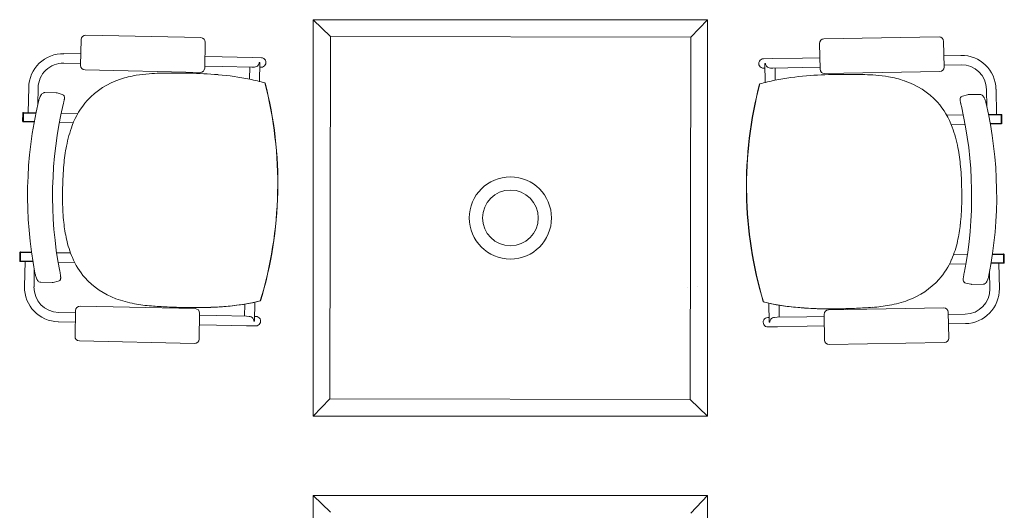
# Model space of a CAD drawing. Header units: millimetres. Extents: x -750 to 72845, y -24282 to 18874.
# Tile 67 of 154: x 51839 to 53729, y 6233 to 7175. Entities that reach past the tile are written whole.
import ezdxf

# ---------------------------------------------------------------- set-up
doc = ezdxf.new("R2010")
doc.units = ezdxf.units.MM
doc.header["$MEASUREMENT"] = 0
doc.layers.add('IRISH HOUSE_HYD AIRPORT_DRAINAGE LAYOUT 1$0$GREY SCALE', color=8, linetype='Continuous')
doc.layers.add('IRISH HOUSE_HYD AIRPORT_DRAINAGE LAYOUT 1$0$GREYSCALE', color=8, linetype='Continuous', lineweight=0)
doc.layers.add('M-MEP-ELPR-EQUIP', color=6, linetype='Continuous', lineweight=20)

# ---------------------------------------------------------------- blocks, each defined once
blk = doc.blocks.new('IRISH HOUSE_HYD AIRPORT_DRAINAGE LAYOUT 1$0$FLOOR PLAN')
at = {"layer": 'IRISH HOUSE_HYD AIRPORT_DRAINAGE LAYOUT 1$0$GREYSCALE', "color": 8, "lineweight": 0}
for p, q in [((2402.4, 7175.1), (2435.9, 7143)), ((3159.3, 7175.1), (3127.2, 7141.6)), ((2186.9, 7140.6), (1965.9, 7145.2)), ((1957.1, 7136.8), (1956.1, 7087.2)), ((2194.2, 7082.3), (2195.3, 7131.8)), ((3375.1, 7079.9), (3374.3, 7129.5)), ((3382.7, 7138.2), (3603.8, 7141.9)), ((3612.4, 7133.6), (3613.3, 7083.9)), ((1924, 7109.9), (1956.6, 7109.2)), ((3645.5, 7106.5), (3612.9, 7105.9)), ((1923.6, 7091.7), (1956.2, 7091)), ((2194.7, 7104.2), (2227.8, 7103.5)), ((2285, 7102.4), (2227.8, 7103.5)), ((2285, 7102.4), (2302.9, 7102)), ((2298.8, 7093), (2298.8, 7093)), ((2300.2, 7093), (2298.8, 7093)), ((2300.2, 7092.8), (2299.5, 7056.6)), ((2300.2, 7092.8), (2300.2, 7092.8)), ((3284.5, 7100.4), (3266.5, 7100.1)), ((3269.2, 7091.1), (3270.6, 7091.1)), ((3269.2, 7090.9), (3269.8, 7054.7)), ((3269.2, 7090.9), (3269.2, 7090.9)), ((3270.6, 7091.1), (3270.6, 7091.1)), ((3284.5, 7100.4), (3341.6, 7101.4)), ((3374.8, 7101.9), (3341.6, 7101.4)), ((3645.8, 7088.3), (3613.2, 7087.8)), ((1964.5, 7078.5), (2185.5, 7073.9)), ((2194.3, 7086.1), (2227.5, 7085.4)), ((2284.6, 7084.2), (2227.5, 7085.4)), ((2280.5, 7084.3), (2280, 7061)), ((2284.6, 7084.2), (2289.5, 7084.1)), ((2300, 7083.9), (2302.5, 7083.8)), ((3269.4, 7082), (3266.8, 7081.9)), ((3284.8, 7082.2), (3279.9, 7082.2)), ((3284.8, 7082.2), (3341.9, 7083.2)), ((3288.9, 7082.3), (3289.3, 7059.1)), ((3375.1, 7083.8), (3341.9, 7083.2)), ((3604.9, 7075.3), (3383.8, 7071.5)), ((2309.7, 7053.7), (2309.7, 7053.7)), ((2310.1, 7053.7), (2310.1, 7053.7)), ((3259.2, 7051.9), (3259.2, 7051.9)), ((3259.6, 7051.9), (3259.6, 7051.9)), ((1855.4, 6996.8), (1856.4, 7045)), ((1873.8, 7011.6), (1874.5, 7044.6)), ((1909.2, 7034.6), (1887.2, 7035.1)), ((1909.2, 7034.6), (1909.2, 7034.6)), ((1910.9, 7034.4), (1920.5, 7031.7)), ((3658.3, 7030.9), (3648.7, 7028.3)), ((3660, 7031.2), (3682, 7031.5)), ((3660, 7031.2), (3660, 7031.2)), ((3695.3, 7008), (3694.7, 7041.1)), ((3713.7, 6993.1), (3712.9, 7041.4)), ((1922.7, 7012.3), (1922.7, 7012.3)), ((1845, 6995.8), (1844.7, 6980.1)), ((1846.2, 6995.8), (1845.9, 6980)), ((1870.5, 6996.5), (1846.2, 6997)), ((1846.5, 6995.8), (1846.2, 6980)), ((1870.3, 6995.3), (1846.2, 6995.8)), ((1846.5, 6995.8), (1870.3, 6995.3)), ((1918.9, 6995.5), (1950.6, 6994.8)), ((3650.1, 6992.1), (3618.4, 6991.5)), ((3646.4, 7008.9), (3646.4, 7008.9)), ((3698.5, 6992.9), (3722.8, 6993.3)), ((3722.5, 6992.1), (3698.7, 6991.7)), ((3698.7, 6991.7), (3722.8, 6992.1)), ((3722.5, 6992.1), (3722.8, 6976.3)), ((3722.8, 6992.1), (3723.1, 6976.3)), ((3724, 6992.1), (3724.3, 6976.4)), ((1845.9, 6980), (1846.2, 6980)), ((1845.9, 6978.8), (1867, 6978.4)), ((1846.2, 6980), (1867.2, 6979.6)), ((1941.9, 6976.8), (1915.3, 6977.4)), ((3627, 6973.5), (3653.7, 6974)), ((3722.8, 6976.3), (3701.7, 6976)), ((3723.1, 6975.1), (3702, 6974.8)), ((3723.1, 6976.3), (3722.8, 6976.3)), ((2334.1, 6843.8), (2334.6, 6843.8)), ((2334.1, 6843.8), (2334.6, 6843.8)), ((2334.1, 6843.8), (2334.1, 6843.8)), ((2334.1, 6843.8), (2334.1, 6843.8)), ((2334.1, 6843.8), (2334.1, 6843.8)), ((2334.1, 6843.8), (2334.1, 6843.8)), ((2334.6, 6843.8), (2334.6, 6843.8)), ((3234.3, 6842), (3233.9, 6842)), ((3233.9, 6842), (3233.9, 6842)), ((3234.3, 6842), (3233.9, 6842)), ((3234.3, 6842), (3234.4, 6842)), ((3234.4, 6842), (3234.3, 6842)), ((3234.3, 6842), (3234.3, 6842)), ((3234.4, 6842), (3234.4, 6842)), ((1839.4, 6728), (1839.1, 6712.3)), ((1840.6, 6728), (1840.3, 6712.2)), ((1840.9, 6728), (1840.6, 6712.2)), ((1861.9, 6727.5), (1840.6, 6728)), ((1861.7, 6728.7), (1840.7, 6729.2)), ((1840.9, 6728), (1861.9, 6727.5)), ((1910, 6727.7), (1936.6, 6727.2)), ((1840.3, 6712.2), (1840.6, 6712.2)), ((1840.3, 6711), (1864.5, 6710.5)), ((1840.6, 6712.2), (1864.3, 6711.7)), ((1849.4, 6710.8), (1848.4, 6662.6)), ((1944.6, 6708.8), (1912.9, 6709.5)), ((3658, 6724.3), (3631.3, 6723.8)), ((3727.3, 6708.5), (3703.6, 6708.1)), ((3727, 6724.3), (3706.1, 6723.9)), ((3706.1, 6723.9), (3727.4, 6724.3)), ((3706.2, 6725.1), (3727.3, 6725.5)), ((3727, 6724.3), (3727.3, 6708.5)), ((3727.6, 6708.5), (3727.3, 6708.5)), ((3727.4, 6724.3), (3727.6, 6708.5)), ((3728.5, 6724.3), (3728.8, 6708.5)), ((1867.2, 6694.8), (1866.6, 6662.2)), ((3623.3, 6705.5), (3655, 6706.1)), ((3700.6, 6691.2), (3701.2, 6658.6)), ((3727.6, 6707.3), (3703.4, 6706.9)), ((3718.5, 6707.2), (3719.3, 6658.9)), ((1868.4, 6688.5), (1868.4, 6688.5)), ((1879.6, 6670.8), (1901.6, 6670.4)), ((1913, 6672.8), (1903.3, 6670.6)), ((3699.4, 6684.9), (3699.4, 6684.9)), ((1903.3, 6670.6), (1903.3, 6670.6)), ((3121.4, 6661.6), (3121.7, 6661.6)), ((3139.2, 6661.9), (3139.6, 6661.9)), ((3654.8, 6669.4), (3664.5, 6667.1)), ((3664.5, 6667.1), (3664.5, 6667.1)), ((3688.1, 6667.3), (3666.1, 6666.9)), ((1946.3, 6616.6), (1945.3, 6567)), ((2176.1, 6620.3), (1955, 6624.9)), ((2271, 6628.9), (2270.5, 6605.7)), ((2290.6, 6632.6), (2289.9, 6596.3)), ((3277, 6630.6), (3277.6, 6594.4)), ((3296.6, 6626.9), (3297, 6603.7)), ((3391.5, 6617.9), (3612.5, 6621.7)), ((1913.6, 6613.1), (1946.2, 6612.4)), ((2183.4, 6562), (2184.4, 6611.6)), ((2184.4, 6607.5), (2217.5, 6606.8)), ((2274.6, 6605.6), (2217.5, 6606.8)), ((2274.6, 6605.6), (2279.5, 6605.5)), ((2286.6, 6601.8), (2286.6, 6601.8)), ((2288.5, 6596.2), (2289.9, 6596.2)), ((2289.9, 6596.2), (2289.9, 6596.2)), ((2290.1, 6605.3), (2292.6, 6605.2)), ((3277.4, 6603.3), (3274.9, 6603.3)), ((3280.9, 6599.9), (3280.9, 6599.9)), ((3292.9, 6603.6), (3288, 6603.5)), ((3292.9, 6603.6), (3350, 6604.6)), ((3383.2, 6605.1), (3350, 6604.6)), ((3383.9, 6559.6), (3383.1, 6609.2)), ((3621.2, 6613.3), (3622.1, 6563.7)), ((3653.9, 6609.7), (3621.3, 6609.2)), ((1913.3, 6595), (1945.9, 6594.3)), ((2184, 6589.3), (2217.1, 6588.7)), ((2274.2, 6587.5), (2217.1, 6588.7)), ((2274.2, 6587.5), (2292.2, 6587.1)), ((3293.2, 6585.5), (3275.2, 6585.2)), ((3277.6, 6594.3), (3277.6, 6594.3)), ((3279, 6594.3), (3277.6, 6594.3)), ((3293.2, 6585.5), (3350.3, 6586.4)), ((3383.5, 6587), (3350.3, 6586.4)), ((3654.2, 6591.6), (3621.6, 6591)), ((1953.6, 6558.2), (2174.7, 6553.6)), ((3613.7, 6555), (3392.6, 6551.2)), ((2402.4, 6413.7), (2434.5, 6447.2)), ((3159.3, 6413.7), (3125.9, 6445.8)), ((2402.4, 6261.3), (2435.9, 6229.2)), ((3159.3, 6261.3), (3127.2, 6227.9))]:
    blk.add_line(p, q, dxfattribs=at)
at = {"layer": 'IRISH HOUSE_HYD AIRPORT_DRAINAGE LAYOUT 1$0$GREYSCALE', "color": 8, "lineweight": 0, "ltscale": 3}
for p, q in [((2402.4, 6413.7), (2402.4, 7175.1)), ((2402.4, 7175.1), (3159.3, 7175.1)), ((3159.3, 7175.1), (3159.3, 6413.7)), ((2434.5, 6447.2), (2435.9, 7143)), ((2435.9, 7143), (3127.2, 7141.6)), ((3127.2, 7141.6), (3125.9, 6445.8)), ((3125.9, 6445.8), (2434.5, 6447.2)), ((3159.3, 6413.7), (2402.4, 6413.7)), ((2402.4, 5500), (2402.4, 6261.3)), ((2402.4, 6261.3), (3159.3, 6261.3)), ((3159.3, 6261.3), (3159.3, 5500))]:
    blk.add_line(p, q, dxfattribs=at)
at = {"layer": 'IRISH HOUSE_HYD AIRPORT_DRAINAGE LAYOUT 1$0$GREYSCALE', "color": 8, "lineweight": 0}
for radius in [78.9, 53.5]:
    blk.add_circle((2780.9, 6794.4), radius, dxfattribs=at)
for centre, radius, start, end in [((1922.6, 7043.6), 66.2, 88.8073, 178.8073), ((3646.6, 7040.3), 66.2, 0.9673, 90.9673), ((1922.6, 7043.6), 48.1, 88.8073, 178.8073), ((2289.5, 7093.3), 9.3, 320.8683, 357.8519), ((2290.7, 7093), 9.56, 358.8283, 359.6111), ((3278.8, 7091.1), 9.56, 180.1635, 180.9463), ((3279.9, 7091.4), 9.3, 181.9227, 218.9064), ((3646.6, 7040.3), 48.1, 0.9673, 90.9673), ((2093.8, 6875.1), 195.7, 99.1479, 108.2188), ((2107.9, 6791.7), 280.2, 94.1955, 99.2786), ((2120.3, 6635.1), 437.4, 91.5545, 94.3225), ((2132.3, 6234.7), 837.9, 90.0343, 91.6284), ((2135.1, 5442.6), 1630, 88.9733, 90.1167), ((2149.5, 6232.2), 840.3, 85.1852, 88.9881), ((2176.3, 6548.1), 523.2, 78.4994, 85.211), ((3416.6, 6229.7), 840.3, 90.7865, 94.5894), ((3427.8, 5440), 1630, 89.658, 90.8014), ((3433.8, 6232.1), 837.9, 88.1463, 89.7404), ((3447.3, 6632.5), 437.4, 85.4521, 88.2202), ((3460.4, 6789.1), 280.2, 80.4961, 85.5792), ((2079.5, 6917.3), 151.1, 108.0651, 137.1028), ((2193.4, 6640.8), 429, 74.2667, 78.2647), ((1558.9, 6859.9), 775.4, 358.807, 14.4755), ((1559.8, 6859.9), 774.9, 358.8073, 14.4853), ((4008.7, 6855.1), 774.9, 165.2893, 180.9674), ((4009.6, 6855.1), 775.4, 165.2991, 180.9677), ((3374.3, 6638.4), 429, 101.5099, 105.5079), ((3391, 6545.7), 523.2, 94.5636, 101.2753), ((3474.8, 6872.4), 195.7, 71.5558, 80.6268), ((3489.3, 6914.5), 151.1, 42.6719, 71.7095), ((1895.1, 7020.9), 17.8, 142.6038, 152.306), ((1889, 7025.5), 10.2, 128.831, 142.4771), ((1887.3, 7027.6), 7.45, 104.9097, 128.7466), ((1887.1, 7028.2), 6.85, 88.9449, 104.4939), ((1909.1, 7027.9), 6.68, 74.4108, 88.7671), ((1918.8, 7025.7), 6.23, 15.892, 74.1917), ((3660.1, 7024.5), 6.68, 91.0076, 105.3639), ((3682.1, 7024.7), 6.85, 75.2807, 90.8297), ((3681.9, 7024.1), 7.45, 51.028, 74.8649), ((3680.1, 7022), 10.2, 37.2975, 50.9436), ((2639.1, 6837.2), 784.9, 166.6928, 190.9219), ((1933.7, 7004.1), 60, 160.6098, 166.7439), ((1918.6, 7009.4), 44, 155.8299, 160.572), ((1905.7, 7015.1), 29.9, 151.949, 155.7212), ((2666.2, 6836.7), 764, 166.709, 190.9057), ((1630.3, 7081.4), 300.4, 346.692, 347.3129), ((1728.8, 7059.3), 199.5, 347.2928, 348.1572), ((1819.3, 7040.5), 107.1, 348.1155, 349.5161), ((1878.5, 7029.5), 46.9, 349.5025, 351.5655), ((1917.5, 7025.3), 7.53, 359.7999, 15.9671), ((1899.7, 7026.4), 25.5, 351.4389, 354.7492), ((1912.8, 7025.2), 12.2, 354.6833, 0.2809), ((2082.7, 6919.5), 152, 138.5348, 159.7542), ((3486, 6916.7), 152, 20.0205, 41.2399), ((3651.6, 7021.9), 7.53, 163.8076, 179.9747), ((3656.3, 7021.8), 12.2, 179.4938, 185.0913), ((3669.5, 7022.9), 25.5, 185.0254, 188.3357), ((3690.7, 7025.9), 46.9, 188.2091, 190.2721), ((3650.4, 7022.3), 6.23, 105.5829, 163.8827), ((3749.9, 7036.7), 107.1, 190.2585, 191.6592), ((3840.5, 7055.2), 199.5, 191.6174, 192.4818), ((3939, 7076.9), 300.4, 192.4617, 193.0826), ((3674.1, 7017.4), 17.8, 27.4686, 37.1709), ((3663.4, 7011.7), 29.9, 24.0535, 27.8256), ((3650.5, 7006), 44, 19.2026, 23.9447), ((3635.4, 7000.8), 60, 13.0307, 19.1648), ((2929.3, 6836.6), 784.9, 348.8528, 13.0818), ((1846.2, 6995.8), 1.21, 88.8073, 178.8073), ((2902.2, 6836.2), 764, 348.8689, 13.0657), ((3722.8, 6992.1), 1.21, 0.9673, 90.9673), ((1845.9, 6980), 1.21, 178.8073, 268.8073), ((3723.1, 6976.3), 1.21, 270.9673, 0.9673), ((2164.2, 6887.8), 239.4, 159.4017, 169.2346), ((3404.4, 6885.4), 239.4, 10.5401, 20.3729), ((2292.6, 6862.9), 370.3, 169.1499, 174.8174), ((3275.9, 6860.9), 370.3, 4.9572, 10.6248), ((2545.1, 6841.2), 623.7, 174.9285, 178.973), ((3023.4, 6840.2), 623.7, 0.8016, 4.8461), ((2573.7, 6837.1), 652.5, 178.6632, 181.0651), ((1558.8, 6859.9), 775.4, 343.1392, 358.8076), ((1558.9, 6859.9), 775.4, 343.1392, 358.8076), ((1559.8, 6859.9), 774.9, 343.1293, 358.8074), ((4008.7, 6855.1), 774.9, 180.9673, 196.6453), ((4009.6, 6855.1), 775.4, 180.967, 196.6354), ((4009.7, 6855.1), 775.4, 180.967, 196.6354), ((2994.7, 6836.3), 652.5, 358.7096, 1.1115), ((2350.5, 6831.1), 429.2, 180.8168, 186.0845), ((3217.9, 6829.4), 429.2, 353.6902, 358.9578), ((2208.3, 6815.6), 286.1, 186.0115, 192.5733), ((3360, 6813.3), 286.1, 347.2013, 353.7631), ((2122.7, 6795.8), 198.3, 192.358, 203.007), ((3445.6, 6793.2), 198.3, 336.7677, 347.4167), ((1840.6, 6728), 1.21, 88.8073, 178.8073), ((1840.3, 6712.2), 1.21, 178.8073, 268.8073), ((2070.9, 6773.1), 141.7, 202.753, 221.1542), ((3497.3, 6770.3), 141.7, 318.6205, 337.0216), ((3727.3, 6724.2), 1.21, 0.9673, 90.9673), ((3727.6, 6708.5), 1.21, 270.9673, 0.9673), ((1637.4, 6638.3), 283.8, 9.9618, 10.9319), ((1926.9, 6699.7), 59.5, 190.8434, 197.0351), ((1910.8, 6694.7), 42.7, 196.9616, 201.8434), ((1898, 6689.6), 28.8, 201.8648, 205.8082), ((1890.6, 6686), 20.7, 205.6969, 210.7645), ((1884, 6682), 13, 210.5931, 219.702), ((1880.8, 6679.3), 8.76, 219.4005, 235.9165), ((1879.8, 6677.8), 6.97, 235.8614, 268.5187), ((1911.5, 6678.9), 6.28, 283.5991, 350.605), ((1771.6, 6661.9), 147.5, 8.8483, 9.9506), ((1849, 6673.9), 69.2, 6.9268, 8.914), ((1884, 6678.2), 33.9, 4.2784, 6.8535), ((1909.1, 6679.5), 8.76, 349.8655, 358.8104), ((1901.9, 6679.5), 16, 359.0792, 4.1773), ((2077.3, 6782.2), 152.6, 222.148, 249.4545), ((3490.9, 6779.4), 152.6, 290.3202, 317.6266), ((3665.9, 6676.1), 16, 175.5973, 180.6954), ((3658.7, 6676), 8.76, 180.9643, 189.9091), ((3683.8, 6674.6), 33.9, 172.9211, 175.4963), ((3718.8, 6670.2), 69.2, 170.8606, 172.8479), ((3656.3, 6675.5), 6.28, 189.1696, 256.1755), ((3796.1, 6657.9), 147.5, 169.824, 170.9263), ((3930.2, 6633.8), 283.8, 168.8428, 169.8128), ((3683.8, 6678.5), 13, 320.0726, 329.1815), ((3677.2, 6682.5), 20.7, 329.0102, 334.0778), ((3669.9, 6686.1), 28.8, 333.9665, 337.9098), ((3657.1, 6691.3), 42.7, 337.9313, 342.813), ((3641, 6696.3), 59.5, 342.7395, 348.9312), ((1914.6, 6661.2), 66.2, 178.8073, 268.8073), ((1914.6, 6661.2), 48.1, 178.8073, 268.8073), ((1901.8, 6677.1), 6.68, 268.8411, 283.208), ((3653.1, 6657.8), 48.1, 270.9673, 0.9673), ((3653.1, 6657.8), 66.2, 270.9673, 0.9673), ((3666, 6673.6), 6.68, 256.5667, 270.9335), ((3688, 6674.2), 6.97, 271.256, 303.9133), ((3687, 6675.7), 8.76, 303.8582, 320.3742), ((2095, 6830.5), 204, 249.5469, 259.8968), ((2198.2, 7073.1), 450.1, 274.684, 283.2554), ((2198.8, 7067.7), 444.6, 275.2396, 283.2822), ((2198.7, 7068.3), 445.2, 275.3151, 283.2752), ((3371.2, 7070.8), 450.1, 256.5192, 265.0906), ((3370.5, 7065.4), 444.6, 256.4925, 264.535), ((3370.7, 7066), 445.2, 256.4995, 264.4595), ((3473.4, 6827.8), 204, 279.8779, 290.2278), ((2119.1, 6964.9), 340.6, 259.8829, 265.4052), ((2154, 7388.8), 765.9, 265.3421, 267.6311), ((2186.5, 8045.1), 1423, 267.4148, 268.7246), ((2187.1, 8041.2), 1419.1, 267.7423, 268.227), ((2176.8, 7638), 1015.8, 268.1063, 270.029), ((2175.3, 7516.3), 894, 268.6909, 271.0546), ((2175.3, 7460.5), 838.3, 268.6821, 272.1036), ((2177.3, 7386.9), 764.7, 270.0019, 272.3969), ((2181.9, 7239.9), 617.6, 270.9105, 275.3888), ((2184.3, 7208.6), 586.2, 272.1297, 275.3993), ((2184.8, 7212.1), 589.7, 272.3826, 274.8826), ((3388.1, 7237.5), 617.6, 264.3858, 268.8641), ((3385.6, 7206.3), 586.2, 264.3753, 267.645), ((3385.1, 7209.7), 589.7, 264.8921, 267.392), ((3393.3, 7384.5), 764.7, 267.3778, 269.7727), ((3395.6, 7458.1), 838.3, 267.6711, 271.0925), ((3395.8, 7513.9), 894, 268.72, 271.0837), ((3394.8, 7635.6), 1015.8, 269.7456, 271.6683), ((3386.7, 8042.8), 1423, 271.0501, 272.3598), ((3386, 8038.8), 1419.1, 271.5476, 272.0323), ((3416.6, 7386.4), 765.9, 272.1435, 274.4326), ((3449.8, 6962.3), 340.6, 274.3694, 279.8917), ((2279.2, 6596.3), 9.32, 359.794, 36.7151), ((2280.8, 6596.5), 9.08, 357.9827, 358.8072), ((3288.3, 6594.3), 9.32, 143.0595, 179.9806), ((3286.7, 6594.6), 9.08, 180.9675, 181.7919)]:
    blk.add_arc(centre, radius, start, end, dxfattribs=at)
for centre, major_axis, ratio, start_param, end_param in [((1965.8, 7136.6), (-5.98, 6.24), 0.992436, -0.781602, 0.781602), ((2186.7, 7132), (-6.24, -5.98), 0.992436, 2.359991, 3.923195), ((1964.7, 7087.1), (-6.24, -5.98), 0.992436, -0.781602, 0.781602), ((2289.7, 7093.2), (0.19, 9.07), 0.999507, 3.141593, 4.052444), ((2302.7, 7092.9), (-0.19, -9.07), 0.999507, 0, 3.141593), ((2185.6, 7082.5), (-5.98, 6.24), 0.992436, 2.359991, 3.923195), ((1954.9, 6616.3), (5.98, -6.24), 0.992436, 2.359991, 3.923195), ((2175.8, 6611.7), (6.24, 5.98), 0.992436, -0.781602, 0.781602), ((2279.4, 6596.4), (-0.19, -9.07), 0.999507, 2.230741, 3.141593), ((2292.4, 6596.2), (-0.19, -9.07), 0.999507, 0, 3.141593), ((1953.9, 6566.8), (6.24, 5.98), 0.992436, 2.359991, 3.923195), ((2174.8, 6562.2), (5.98, -6.24), 0.992436, -0.781602, 0.781602)]:
    blk.add_ellipse(centre, major_axis=major_axis, ratio=ratio, start_param=start_param, end_param=end_param, dxfattribs=at)
at = {"layer": 'IRISH HOUSE_HYD AIRPORT_DRAINAGE LAYOUT 1$0$GREYSCALE', "color": 8, "lineweight": 0, "extrusion": (0, 0, -1)}
for centre, major_axis, ratio, start_param, end_param in [((3382.9, 7129.6), (6.21, -6.01), 0.992436, 2.359991, 3.923195), ((3603.8, 7133.3), (6.01, 6.21), 0.992436, -0.781602, 0.781602), ((3266.7, 7091), (0.15, -9.07), 0.999507, 0, 3.141593), ((3279.7, 7091.2), (-0.15, 9.07), 0.999507, 3.141593, 4.052444), ((3383.7, 7080.1), (6.01, 6.21), 0.992436, 2.359991, 3.923195), ((3604.7, 7083.9), (6.21, -6.01), 0.992436, -0.781602, 0.781602), ((3391.7, 6609.3), (-6.21, 6.01), 0.992436, -0.781602, 0.781602), ((3612.6, 6613.1), (-6.01, -6.21), 0.992436, 2.359991, 3.923195), ((3275.1, 6594.2), (0.15, -9.07), 0.999507, 0, 3.141593), ((3288.1, 6594.5), (0.15, -9.07), 0.999507, 2.230741, 3.141593), ((3392.5, 6559.9), (-6.01, -6.21), 0.992436, -0.781602, 0.781602), ((3613.5, 6563.6), (-6.21, 6.01), 0.992436, 2.359991, 3.923195)]:
    blk.add_ellipse(centre, major_axis=major_axis, ratio=ratio, start_param=start_param, end_param=end_param, dxfattribs=at)
blk = doc.blocks.new('IRISH HOUSE_HYD AIRPORT_DRAINAGE LAYOUT 1')
at = {"layer": 'IRISH HOUSE_HYD AIRPORT_DRAINAGE LAYOUT 1$0$GREY SCALE'}
blk.add_blockref('IRISH HOUSE_HYD AIRPORT_DRAINAGE LAYOUT 1$0$FLOOR PLAN', (0, 0), dxfattribs=at)

msp = doc.modelspace()

# ---------------------------------------------------------------- block references
at = {"layer": 'M-MEP-ELPR-EQUIP'}
msp.add_blockref('IRISH HOUSE_HYD AIRPORT_DRAINAGE LAYOUT 1', (50000, 0), dxfattribs=at)

doc.saveas('drawing.dxf')
